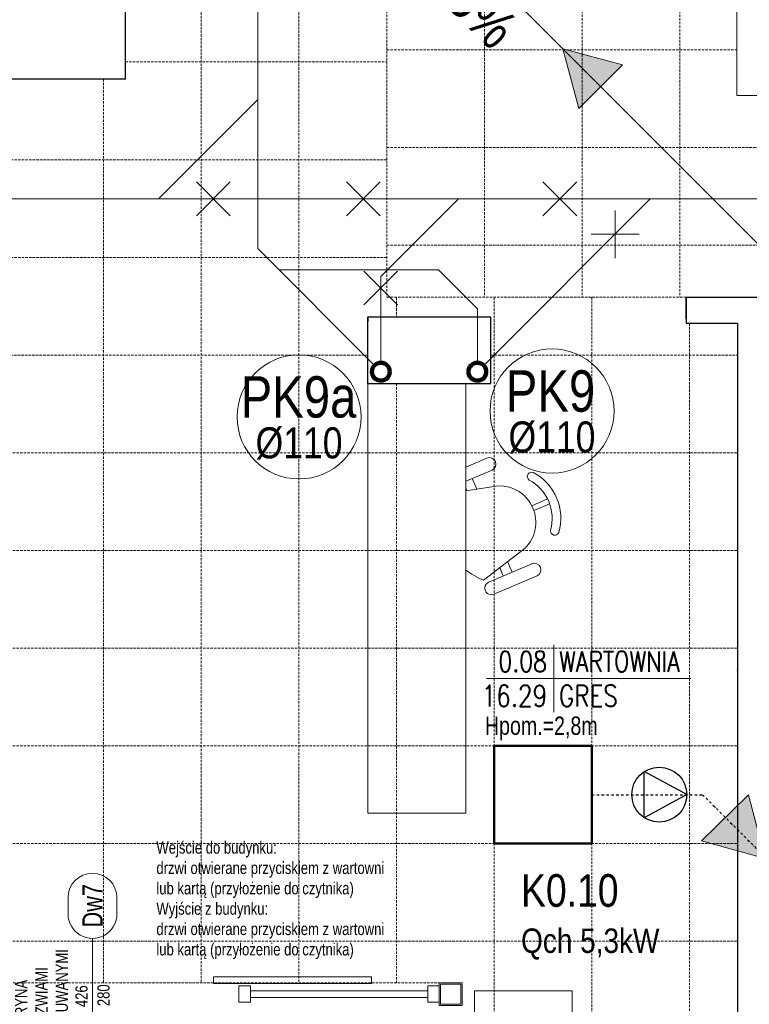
# Model space of a CAD drawing. Header units: millimetres. Extents: x -523 to 1404227, y -783705 to 1038705.
# Tile 98 of 256: x 446405 to 450887, y 124153 to 130200. Entities that reach past the tile are written whole.
import ezdxf
from ezdxf.enums import TextEntityAlignment as Align

# ---------------------------------------------------------------- set-up
doc = ezdxf.new("R2010")
doc.units = ezdxf.units.MM
for name, pattern in [('DASHDOT', [1, 0.5, -0.25, 0, -0.25]), ('DASHEDX2', [1.5, 1, -0.5]), ('DIVIDEX2', [2.5, 1, -0.5, 0, -0.5, 0, -0.5])]:
    doc.linetypes.add(name, pattern=pattern)
for name, color, linetype, lineweight in [('2. Obrys', 7, 'Continuous', 30), ('BA_drz', 7, 'Continuous', 18), ('BA_KS_ist.', 34, 'Continuous', 13), ('BA_met', 7, 'Continuous', 18), ('BA_sym', 7, 'Continuous', 18), ('BA_txc', 1, 'Continuous', 18), ('mm_klima_PROJ', 86, 'Continuous', 35), ('mm_klimatyzacja', 94, 'Continuous', 50), ('MM_KS_OPISY', 7, 'Continuous', 9), ('mm_SKROPLINY', 3, 'DASHDOT', 30), ('mm_sprężone', 7, 'Continuous', 50), ('mm_wentylacja_bloki', 7, 'Continuous', 18), ('PG_PRZERYWANE_ŚREDNIE', 1, 'DASHEDX2', 18), ('PG_WYPOSAŻENIE', 1, 'Continuous', 18), ('PG_ŚCIANY_DZIAŁOWE', 3, 'Continuous', 18), ('Przekrojowa', 60, 'Continuous', 18)]:
    doc.layers.add(name, color=color, linetype=linetype, lineweight=lineweight)
doc.styles.add('BIKTC', font='bikromsw.shx', dxfattribs={"width": 0.8})
doc.styles.add('BIKTS', font='bikromsw.shx', dxfattribs={"width": 0.85})
doc.styles.add('ROMANS', font='romans', dxfattribs={"width": 0.7})
doc.styles.get("Standard").update_dxf_attribs({"font": 'arial.ttf'})

# ---------------------------------------------------------------- blocks, each defined once
blk = doc.blocks.new('A$C5416600d')
at = {"lineweight": 20}
for points in [[(0, 14), (14, 14), (14, 0), (0, 0)], [(0.8, 13.2), (13.2, 13.2), (13.2, 0.8), (0.8, 0.8)]]:
    blk.add_lwpolyline(points, close=True, dxfattribs=at)
blk = doc.blocks.new('bikmet')
blk.add_line((0, 1.65), (0, -1.65))
at = {"style": 'ROMANS', "width": 0.8}
blk.add_attdef('NRPOM', text='', height=1, dxfattribs=at).set_placement((-0.333, 0.333), align=Align.RIGHT)
blk.add_attdef('NWAPOM', (0.25, 0.333), '', height=1, dxfattribs=at)
blk.add_attdef('RAREA', text='', height=1.042, dxfattribs=at).set_placement((-0.333, -0.333), align=Align.TOP_RIGHT)
blk.add_attdef('PODLOGA', text='', height=1.042, dxfattribs=at).set_placement((0.25, -0.333), align=Align.TOP_LEFT)
blk = doc.blocks.new('symdrz')
blk.add_lwpolyline([(-10, -30, -1), (-10, 30), (10, 30, -1), (10, -30)], format="xyb", close=True)
at = {"style": 'BIKTS', "width": 0.8}
blk.add_attdef('SZERDRZ', text='', height=25, dxfattribs=at).set_placement((77.1, 8.8), align=Align.CENTER)
blk.add_attdef('SYMDRZ', text='', height=25, dxfattribs=at).set_placement((0, 0), align=Align.MIDDLE)
blk.add_attdef('WYSDRZ', text='', height=25, dxfattribs=at).set_placement((77.1, -9.5), align=Align.TOP_CENTER)
blk = doc.blocks.new('A$C6810ecfa')
at = {"layer": 'BA_KS_ist.', "color": 18, "linetype": 'Continuous', "lineweight": 20, "ltscale": 25}
for centre in [(-616.6, 574.3), (-557.31, 574.3)]:
    blk.add_circle(centre, 5.5, dxfattribs=at)
blk = doc.blocks.new('A$C31e338d0')
for p, q in [((371663.4, 10964.4), (371663.4, 12807.8)), ((371663.4, 10964.4), (364203.4, 10964.4)), ((375108.4, 9624.4), (375608.4, 9624.4)), ((375108.4, 9494.4), (375108.4, 9624.4)), ((375108.4, 9624.4), (375108.4, 9464.4)), ((373153.4, 9094.4), (373153.4, 9504.4)), ((373153.4, 9504.4), (373908.4, 9504.4)), ((373153.4, 9504.4), (373153.4, 9474.4)), ((373908.4, 9094.4), (373908.4, 9504.4)), ((375108.4, 9464.4), (375423.4, 9464.4)), ((375423.4, 9464.4), (375423.4, 5079.4)), ((373153.4, 9094.4), (373908.4, 9094.4))]:
    blk.add_line(p, q)
at = {"lineweight": 20}
for p, q in [((375418.4, 7334.4), (375423.4, 7334.4)), ((373174.7, 5449.8), (372204.7, 5449.8)), ((372204.7, 5409.8), (372204.7, 5449.8)), ((373174.7, 5409.8), (373174.7, 5449.8)), ((373174.7, 5409.8), (372204.7, 5409.8)), ((372360.9, 5394.4), (372430.9, 5394.4)), ((372360.9, 5394.4), (372360.9, 5294.4)), ((372430.9, 5394.4), (372430.9, 5294.4)), ((373520.9, 5394.4), (373590.9, 5394.4)), ((373520.9, 5394.4), (373520.9, 5294.4)), ((373590.9, 5394.4), (373590.9, 5294.4)), ((372430.9, 5364.4), (373520.9, 5364.4)), ((372430.9, 5324.4), (373520.9, 5324.4)), ((372360.9, 5294.4), (372430.9, 5294.4)), ((373520.9, 5294.4), (373590.9, 5294.4))]:
    blk.add_line(p, q, dxfattribs=at)
at = {"layer": 'BA_drz', "color": 18}
blk.add_line((371460.9, 5177.9), (371460.9, 5687.1), dxfattribs=at)
at = {"layer": 'BA_met', "color": 18}
blk.add_line((373881, 7283.1), (375136.3, 7283.1), dxfattribs=at)
at = {"layer": 'PG_PRZERYWANE_ŚREDNIE', "color": 251, "lineweight": 15, "ltscale": 15}
for p, q in [((372128.4, 31714.4), (372128.4, 5414.4)), ((372728.4, 31714.4), (372728.4, 5414.4)), ((371663.4, 11069.4), (373268.4, 11069.4)), ((371528.4, 10964.4), (371528.4, 5414.4)), ((361778.4, 10469.4), (373268.4, 10469.4)), ((361778.4, 9869.4), (373268.4, 9869.4)), ((373328.4, 9624.4), (373328.4, 9504.4)), ((373928.4, 9624.4), (373928.4, 3244.4)), ((374528.4, 9624.4), (374528.4, 3244.4)), ((375128.4, 9464.4), (375128.4, 3244.4)), ((367918.4, 9269.4), (373153.4, 9269.4)), ((373908.4, 9269.4), (375423.4, 9269.4)), ((373328.4, 9094.4), (373328.4, 5414.4)), ((363658.4, 8669.4), (375423.4, 8669.4)), ((363658.4, 8069.4), (375423.4, 8069.4)), ((363658.4, 7469.4), (375423.4, 7469.4)), ((363658.4, 6869.4), (375423.4, 6869.4)), ((363658.4, 6269.4), (375423.4, 6269.4)), ((363658.4, 5669.4), (375423.4, 5669.4)), ((369330.9, 5414.4), (373590.9, 5414.4))]:
    blk.add_line(p, q, dxfattribs=at)
at = {"layer": 'PG_PRZERYWANE_ŚREDNIE', "color": 9, "lineweight": 15, "ltscale": 15}
for p, q in [((373268.4, 13094.4), (373268.4, 9624.4)), ((373868.4, 13094.4), (373868.4, 9624.4)), ((374468.4, 13094.4), (374468.4, 9624.4)), ((375068.4, 13094.4), (375068.4, 9624.4)), ((373268.4, 11144.4), (375418.4, 11144.4)), ((373268.4, 10544.4), (381528.4, 10544.4)), ((373268.4, 9944.4), (381528.4, 9944.4)), ((375108.4, 9624.4), (373268.4, 9624.4))]:
    blk.add_line(p, q, dxfattribs=at)
at = {"layer": 'PG_WYPOSAŻENIE', "color": 251}
for p, q in [((373153.4, 9094.4), (373153.4, 6455.2)), ((373753.4, 9094.4), (373753.4, 6455.2)), ((373753.4, 8581.2), (373883.9, 8636.8)), ((373915.3, 8563.1), (373753.4, 8494.2)), ((373821.8, 8445.7), (373793.8, 8511.4)), ((373753.4, 8435.2), (373954.9, 8466)), ((373753.4, 8454.7), (373761.1, 8436.4)), ((374256.8, 8385.4), (374159.9, 8344.2)), ((374269.1, 8356.5), (374172.2, 8315.3)), ((374117.9, 8083), (373862.8, 7887.8)), ((374160.4, 7987.2), (373895.4, 7874.4)), ((374011, 8001.2), (374038.9, 7935.5)), ((373984.3, 7912.2), (373962.3, 7963.9)), ((373926.8, 7800.7), (374191.8, 7913.5)), ((373753.4, 6455.2), (373153.4, 6455.2)), ((373807.4, 5364.4), (373807.4, 3355.2)), ((373807.4, 5364.4), (374407.4, 5364.4)), ((374407.4, 5364.4), (374407.4, 3355.2))]:
    blk.add_line(p, q, dxfattribs=at)
for centre, radius, start, end in [((373899.6, 8599.9), 40, 293.05844, 113.05844), ((374158.6, 8523.7), 26.8, 69.40761, 234.94028), ((374019.5, 8267.3), 318.2, 343.94294, 62.17395), ((373960.6, 8242.3), 223.9, 314.65402, 91.46287), ((374019.5, 8267.3), 265.1, 343.94294, 62.17395), ((374300.7, 8189.9), 26.8, 171.17661, 336.70928), ((374176.1, 7950.4), 40, 293.05844, 113.05844), ((374003.3, 8260.4), 398.2, 231.12445, 249.34688), ((373911.1, 7837.5), 40, 113.05844, 293.05844)]:
    blk.add_arc(centre, radius, start, end, dxfattribs=at)
at = {"layer": 'PG_ŚCIANY_DZIAŁOWE', "color": 18}
for p, q in [((375418.4, 12696.9), (375418.4, 10864.4)), ((375418.4, 10864.4), (378268.4, 10864.4))]:
    blk.add_line(p, q, dxfattribs=at)
at = {"lineweight": 20, "xscale": 10, "yscale": 10, "zscale": 10}
blk.add_blockref('A$C5416600d', (373590.9, 5274.4), dxfattribs=at)
at = {"layer": 'BA_met', "color": 18, "xscale": 125, "yscale": 125, "zscale": 125}
blk.add_blockref('bikmet', (374295.2, 7283.1), dxfattribs=at).add_auto_attribs({'NRPOM': '0.08', 'NWAPOM': 'WARTOWNIA', 'RAREA': '16.29', 'PODLOGA': 'GRES'})
at = {"layer": 'BA_sym', "color": 18}
ref = blk.add_blockref('symdrz', (371460.9, 5887.1), dxfattribs=dict(at, xscale=5.000000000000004, yscale=5.000000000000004, zscale=5.000000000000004, rotation=90.00000236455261))
ref.add_attrib('Symdrz', 'Dw7', dxfattribs={"height": 125, "rotation": 90, "style": 'BIKTS', "width": 0.8}).set_placement((371460.9, 5887.1), align=Align.MIDDLE_CENTER)
ref.add_attrib('Szerdrz', '426', dxfattribs={"layer": 'BA_txc', "height": 75, "rotation": 90, "style": 'BIKTS', "width": 0.8}).set_placement((371393.4, 5331.6), align=Align.MIDDLE_CENTER)
ref.add_attrib('Wysdrz', '280', dxfattribs={"layer": 'BA_txc', "height": 75, "rotation": 90, "style": 'BIKTS', "width": 0.8}).set_placement((371528.4, 5337.7), align=Align.MIDDLE_CENTER)
at = {"layer": 'Przekrojowa', "xscale": 10, "yscale": 10, "zscale": 10}
blk.add_blockref('A$C6810ecfa', (379398.4, 3424.4), dxfattribs=at)
at = {"layer": 'PG_WYPOSAŻENIE', "color": 18, "attachment_point": 1, "style": 'BIKTC'}
for s, width, gutter_width, insert, char_height, rotation in [('Hpom.=2,8m', 9760.193, 750, (373871.8, 7049.3), 112.5, 360), ('Wejście do budynku:\\Pdrzwi otwierane przyciskiem z wartowni\\Plub kartą (przyłożenie do czytnika)\\PWyjście z budynku: \\Pdrzwi otwierane przyciskiem z wartowni\\Plub kartą (przyłożenie do czytnika)', 6506.795, 500, (371853.4, 6282.2), 75, 360), ('{\\W2.48907; }WITRYNA\\P{\\W1.436438; }Z DRZWIAMI\\P{\\W0.636438; }ROZSUWANYMI', 706.374, 500, (370984.9, 4992.6), 75, 90)]:
    blk.add_mtext_dynamic_manual_height_columns(s, width=width, gutter_width=gutter_width, heights=[0], dxfattribs=dict(at, insert=insert, char_height=char_height, rotation=rotation))
blk = doc.blocks.new('ksstrz')
at = {"layer": 'mm_sprężone', "linetype": 'DIVIDEX2', "lineweight": 30}
h = blk.add_hatch(color=256, dxfattribs=at)
h.dxf.hatch_style = 1
h.paths.add_polyline_path([(28045.5, -44864.49), (28060.5, -44838.51), (28030.5, -44838.51)])
at = {"layer": 'mm_wentylacja_bloki'}
for p, q in [((28030.5, -44838.51), (28045.5, -44864.49)), ((28060.5, -44838.51), (28030.5, -44838.51)), ((28045.5, -44864.49), (28060.5, -44838.51))]:
    blk.add_line(p, q, dxfattribs=at)
blk = doc.blocks.new('skrop')
at = {"layer": 'mm_SKROPLINY', "color": 0, "linetype": 'ByBlock', "lineweight": 30}
for p, q in [((-807.06, -12100.94), (-799.34, -12096.74)), ((-799.34, -12096.74), (-799.34, -12105.14)), ((-807.06, -12100.94), (-799.34, -12105.14))]:
    blk.add_line(p, q, dxfattribs=at)
blk.add_circle((-802.06, -12100.94), 5, dxfattribs=at)

msp = doc.modelspace()

# ---------------------------------------------------------------- linework, layer by layer
at = {"layer": 'BA_KS_ist.', "linetype": 'Continuous', "ltscale": 25}
for p, q in [((451545.43, 128217.15), (447867.25, 131895.32)), ((447867.25, 131892.19), (447867.25, 129709.48)), ((447257.82, 129100.05), (447867.25, 129709.48)), ((447867.25, 129709.48), (447867.25, 128794.71)), ((444187.93, 129100.05), (447257.82, 129100.05)), ((447867.25, 128794.71), (448584.32, 128077.64)), ((447998.51, 128663.46), (448977.37, 128663.46)), ((448977.37, 128663.46), (449216.08, 128424.76)), ((449216.08, 128093.75), (449216.08, 128424.76))]:
    msp.add_line(p, q, dxfattribs=at)
at = {"layer": 'BA_KS_ist.', "color": 51, "linetype": 'Continuous', "lineweight": 140, "ltscale": 25}
for centre in [(448623.21, 128038.75), (449216.08, 128038.75)]:
    msp.add_circle(centre, 55, dxfattribs=at)
at = {"layer": 'mm_klimatyzacja', "color": 3, "linetype": 'Continuous', "lineweight": 50, "ltscale": 50}
msp.add_lwpolyline([(449919.2, 125140.79), (449319.2, 125140.79), (449319.2, 125740.79), (449919.2, 125740.79)], close=True, dxfattribs=at)
at = {"layer": 'MM_KS_OPISY'}
for centre in [(448120.96, 127760.92), (449674.81, 127797.1)]:
    msp.add_circle(centre, 381, dxfattribs=at)
at = {"layer": 'mm_SKROPLINY', "ltscale": 30}
for p, q in [((449919.2, 125440.79), (450599.54, 125440.79)), ((450599.54, 125440.79), (451050.61, 124989.72))]:
    msp.add_line(p, q, dxfattribs=at)
at = {"layer": 'Przekrojowa', "color": 1}
for p, q in [((447490.69, 128996.18), (447698.43, 129203.91)), ((447698.43, 128996.18), (447490.69, 129203.91)), ((448411.41, 128996.18), (448619.14, 129203.91)), ((448619.14, 128996.18), (448411.41, 129203.91)), ((449618.52, 128996.18), (449826.25, 129203.91)), ((449826.25, 128996.18), (449618.52, 129203.91)), ((450062.35, 128735.56), (450062.35, 129029.34)), ((450209.24, 128882.45), (449915.46, 128882.45)), ((448518.58, 128448.48), (448726.32, 128656.22)), ((448726.32, 128448.48), (448518.58, 128656.22))]:
    msp.add_line(p, q, dxfattribs=at)
at = {"layer": 'Przekrojowa'}
for p, q in [((447257.82, 129100.05), (452437.95, 129100.05)), ((448623.21, 128623.93), (449099.32, 129100.05)), ((449254.97, 128077.64), (450277.37, 129100.05)), ((448623.21, 128093.75), (448623.21, 128623.93))]:
    msp.add_line(p, q, dxfattribs=at)

# ---------------------------------------------------------------- block references
at = {"layer": '2. Obrys'}
msp.add_blockref('A$C31e338d0', (75390.84, 118871.37), dxfattribs=at)
at = {"layer": 'mm_klima_PROJ', "lineweight": 30, "xscale": 33.75, "yscale": 33.75, "zscale": 33.75, "rotation": 180}
msp.add_blockref('skrop', (423263.96, -282965.87), dxfattribs=at)
at = {"layer": 'mm_sprężone', "color": 2, "linetype": 'DIVIDEX2', "lineweight": 30}
for p, xscale, yscale, zscale, rotation in [((253267.38, 772203.96), 12.70000000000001, 12.70000000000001, 12.70000000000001, 345.0000000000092), ((-243775.53, 290866.37), 13.5, 13.5, 13.5, 44.56621227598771)]:
    msp.add_blockref('ksstrz', p, dxfattribs=dict(at, xscale=xscale, yscale=yscale, zscale=zscale, rotation=rotation))

# ---------------------------------------------------------------- texts
at = {"layer": 'mm_klimatyzacja', "lineweight": 15, "insert": (449484.62, 124952.27), "char_height": 200, "attachment_point": 1}
msp.add_mtext_dynamic_manual_height_columns('{\\fArial Narrow|b0|i0|c238|p34;K0.10\\P\\H0.75x;Qch 5,3kW}', width=1582.8085, gutter_width=10, heights=[0], dxfattribs=at)
at = {"layer": 'MM_KS_OPISY', "insert": (448702.66, 131549.17), "char_height": 250, "attachment_point": 1, "rotation": 315}
msp.add_mtext_dynamic_manual_height_columns('\\fArial Narrow|b0|i0|c238|p34;PVC%%C160\\PSN8 i=1,5%', width=1695.9543, gutter_width=10, heights=[0], dxfattribs=at)
at = {"layer": 'MM_KS_OPISY', "attachment_point": 3}
for s, width, insert, char_height in [('{\\fArial Narrow|b0|i0|c238|p34;PK9}', 254, (449940.46, 128046.94), 254), ('{\\fArial Narrow|b0|i0|c238|p34;PK9a}', 254, (448473.34, 128010.76), 254), ('{\\fArial Narrow|b0|i0|c238|p34;%%C110}', 5.0334, (449941.41, 127733.03), 190.5), ('{\\fArial Narrow|b0|i0|c238|p34;%%C110}', 5.0334, (448387.56, 127696.85), 190.5)]:
    msp.add_mtext_dynamic_manual_height_columns(s, width=width, gutter_width=10, heights=[0], dxfattribs=dict(at, insert=insert, char_height=char_height))

doc.saveas('drawing.dxf')
